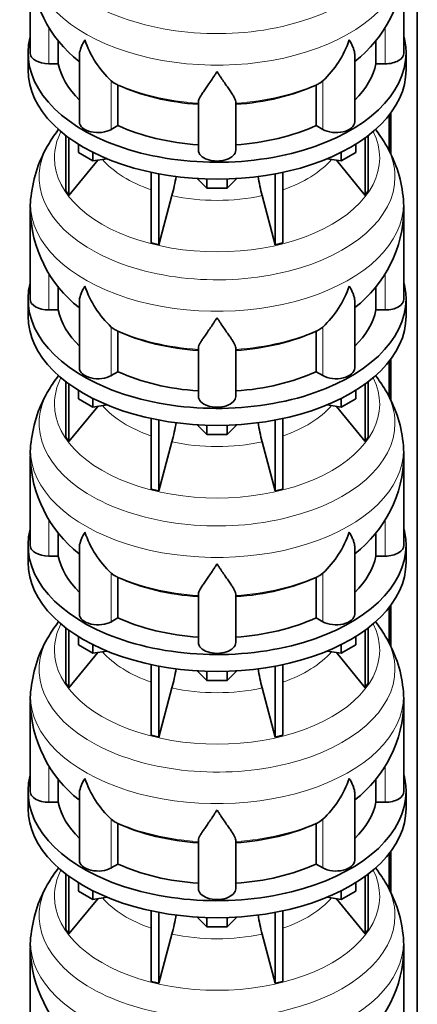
# Model space of a CAD drawing. Header units: millimetres. Extents: x 166 to 762, y -2568 to 1925.
# Tile 7 of 21: x 569 to 761, y -1606 to -1133. Entities that reach past the tile are written whole.
import ezdxf

# ---------------------------------------------------------------- set-up
doc = ezdxf.new("R2010")
doc.units = ezdxf.units.MM
doc.layers.add('LOW_134-12', color=7, linetype='Continuous')
doc.layers.add('VSI134_DIFFUSORE', color=7, linetype='Continuous')

# ---------------------------------------------------------------- blocks, each defined once
blk = doc.blocks.new('SE4')
at = {"layer": 'LOW_134-12', "color": 7, "linetype": 'Continuous', "lineweight": 35}
for p, q in [((760.76, -2300.47), (760.76, -867.18)), ((747.26, -1178.47), (747.26, -1195.68)), ((748.01, -1177.48), (748.01, -1197.33)), ((747.26, -1296.86), (747.26, -1314.08)), ((748.01, -1295.87), (748.01, -1315.72)), ((747.26, -1415.25), (747.26, -1432.47)), ((748.01, -1414.26), (748.01, -1434.11)), ((747.26, -1533.65), (747.26, -1550.86)), ((748.01, -1532.66), (748.01, -1552.51))]:
    blk.add_line(p, q, dxfattribs=at)
at = {"layer": 'VSI134_DIFFUSORE', "color": 7, "linetype": 'Continuous', "lineweight": 35}
for p, q in [((574.33, -1105.61), (574.33, -1148.67)), ((754.33, -1148.67), (754.33, -1105.61)), ((587.86, -1153.86), (587.86, -1142.43)), ((740.8, -1142.56), (740.8, -1153.86)), ((573.33, -1148.67), (573.33, -1156.83)), ((598.06, -1149.57), (598.06, -1181.74)), ((730.61, -1181.74), (730.61, -1149.6)), ((755.33, -1156.83), (755.33, -1148.67)), ((583.33, -1153.86), (587.86, -1153.86)), ((740.8, -1153.86), (745.33, -1153.86)), ((614.84, -1163.11), (613.42, -1162.06)), ((616.62, -1183.56), (616.62, -1164.08)), ((712.04, -1164.08), (712.04, -1183.56)), ((715.24, -1162.06), (713.82, -1163.11)), ((655.33, -1195.43), (655.33, -1172.09)), ((673.33, -1195.43), (673.33, -1172.09)), ((613.42, -1185.41), (616.62, -1183.56)), ((712.04, -1183.56), (715.24, -1185.41)), ((591.5, -1188.33), (591.5, -1215.01)), ((737.16, -1188.33), (737.16, -1215.01)), ((593.03, -1189.48), (593.03, -1217.15)), ((597.58, -1196.59), (597.58, -1192.54)), ((731.09, -1196.59), (731.09, -1192.54)), ((735.63, -1189.48), (735.63, -1217.15)), ((604.52, -1200.6), (597.58, -1196.59)), ((604.52, -1200.6), (604.52, -1196.43)), ((724.15, -1200.6), (724.15, -1196.43)), ((731.09, -1196.59), (724.15, -1200.6)), ((593.03, -1217.15), (606.9, -1200.23)), ((611.34, -1199.54), (604.52, -1200.6)), ((724.15, -1200.6), (717.32, -1199.54)), ((721.77, -1200.23), (735.63, -1217.15)), ((632.64, -1206.08), (632.64, -1240.01)), ((636.33, -1206.82), (636.33, -1240.89)), ((692.33, -1206.82), (692.33, -1240.89)), ((696.03, -1206.08), (696.03, -1240.01)), ((659.42, -1213.73), (654.77, -1209.08)), ((659.42, -1213.73), (659.42, -1209.3)), ((673.89, -1209.08), (669.24, -1213.73)), ((669.24, -1213.73), (669.24, -1209.3)), ((591.5, -1215.01), (593.03, -1217.15)), ((669.24, -1213.73), (659.42, -1213.73)), ((735.63, -1217.15), (737.16, -1215.01)), ((636.33, -1240.89), (642.61, -1217.27)), ((686.06, -1217.27), (692.33, -1240.89)), ((574.33, -1224), (574.33, -1267.06)), ((754.33, -1267.06), (754.33, -1224)), ((632.64, -1240.01), (636.33, -1240.89)), ((692.33, -1240.89), (696.03, -1240.01)), ((587.86, -1272.26), (587.86, -1260.82)), ((740.8, -1260.96), (740.8, -1272.26)), ((573.33, -1267.06), (573.33, -1275.22)), ((598.06, -1267.96), (598.06, -1300.13)), ((730.61, -1300.13), (730.61, -1267.99)), ((755.33, -1275.22), (755.33, -1267.06)), ((583.33, -1272.26), (587.86, -1272.26)), ((740.8, -1272.26), (745.33, -1272.26)), ((614.84, -1281.51), (613.42, -1280.46)), ((616.62, -1301.95), (616.62, -1282.48)), ((712.04, -1282.48), (712.04, -1301.95)), ((715.24, -1280.46), (713.82, -1281.51)), ((655.33, -1313.83), (655.33, -1290.48)), ((673.33, -1313.83), (673.33, -1290.48)), ((613.42, -1303.8), (616.62, -1301.95)), ((712.04, -1301.95), (715.24, -1303.8)), ((591.5, -1306.73), (591.5, -1333.4)), ((737.16, -1306.73), (737.16, -1333.4)), ((593.03, -1307.87), (593.03, -1335.54)), ((597.58, -1314.99), (597.58, -1310.93)), ((731.09, -1314.99), (731.09, -1310.93)), ((735.63, -1307.87), (735.63, -1335.54)), ((604.52, -1318.99), (597.58, -1314.99)), ((604.52, -1318.99), (604.52, -1314.82)), ((724.15, -1318.99), (724.15, -1314.82)), ((731.09, -1314.99), (724.15, -1318.99)), ((593.03, -1335.54), (606.9, -1318.62)), ((611.34, -1317.94), (604.52, -1318.99)), ((724.15, -1318.99), (717.32, -1317.94)), ((721.77, -1318.62), (735.63, -1335.54)), ((632.64, -1324.47), (632.64, -1358.4)), ((636.33, -1325.21), (636.33, -1359.29)), ((692.33, -1325.21), (692.33, -1359.29)), ((696.03, -1324.47), (696.03, -1358.4)), ((659.42, -1332.12), (654.77, -1327.47)), ((659.42, -1332.12), (659.42, -1327.69)), ((673.89, -1327.47), (669.24, -1332.12)), ((669.24, -1332.12), (669.24, -1327.69)), ((591.5, -1333.4), (593.03, -1335.54)), ((669.24, -1332.12), (659.42, -1332.12)), ((735.63, -1335.54), (737.16, -1333.4)), ((636.33, -1359.29), (642.61, -1335.67)), ((686.06, -1335.67), (692.33, -1359.29)), ((574.33, -1342.4), (574.33, -1385.45)), ((754.33, -1385.45), (754.33, -1342.4)), ((632.64, -1358.4), (636.33, -1359.29)), ((692.33, -1359.29), (696.03, -1358.4)), ((587.86, -1390.65), (587.86, -1379.21)), ((740.8, -1379.35), (740.8, -1390.65)), ((573.33, -1385.45), (573.33, -1393.62)), ((598.06, -1386.36), (598.06, -1418.52)), ((730.61, -1418.52), (730.61, -1386.38)), ((755.33, -1393.62), (755.33, -1385.45)), ((583.33, -1390.65), (587.86, -1390.65)), ((740.8, -1390.65), (745.33, -1390.65)), ((614.84, -1399.9), (613.42, -1398.85)), ((616.62, -1420.35), (616.62, -1400.87)), ((712.04, -1400.87), (712.04, -1420.35)), ((715.24, -1398.85), (713.82, -1399.9)), ((655.33, -1432.22), (655.33, -1408.87)), ((673.33, -1432.22), (673.33, -1408.87)), ((613.42, -1422.19), (616.62, -1420.35)), ((712.04, -1420.35), (715.24, -1422.19)), ((591.5, -1425.12), (591.5, -1451.8)), ((737.16, -1425.12), (737.16, -1451.8)), ((593.03, -1426.27), (593.03, -1453.93)), ((597.58, -1433.38), (597.58, -1429.32)), ((731.09, -1433.38), (731.09, -1429.32)), ((735.63, -1426.27), (735.63, -1453.93)), ((604.52, -1437.38), (597.58, -1433.38)), ((604.52, -1437.38), (604.52, -1433.21)), ((724.15, -1437.38), (724.15, -1433.21)), ((731.09, -1433.38), (724.15, -1437.38)), ((593.03, -1453.93), (606.9, -1437.02)), ((611.34, -1436.33), (604.52, -1437.38)), ((724.15, -1437.38), (717.32, -1436.33)), ((721.77, -1437.02), (735.63, -1453.93)), ((632.64, -1442.87), (632.64, -1476.79)), ((636.33, -1443.61), (636.33, -1477.68)), ((692.33, -1443.61), (692.33, -1477.68)), ((696.03, -1442.87), (696.03, -1476.79)), ((659.42, -1450.52), (654.77, -1445.87)), ((659.42, -1450.52), (659.42, -1446.08)), ((673.89, -1445.87), (669.24, -1450.52)), ((669.24, -1450.52), (669.24, -1446.08)), ((591.5, -1451.8), (593.03, -1453.93)), ((669.24, -1450.52), (659.42, -1450.52)), ((735.63, -1453.93), (737.16, -1451.8)), ((636.33, -1477.68), (642.61, -1454.06)), ((686.06, -1454.06), (692.33, -1477.68)), ((574.33, -1460.79), (574.33, -1503.84)), ((754.33, -1503.84), (754.33, -1460.79)), ((632.64, -1476.79), (636.33, -1477.68)), ((692.33, -1477.68), (696.03, -1476.79)), ((587.86, -1509.04), (587.86, -1497.6)), ((740.8, -1497.74), (740.8, -1509.04)), ((573.33, -1503.84), (573.33, -1512.01)), ((598.06, -1504.75), (598.06, -1536.91)), ((730.61, -1536.91), (730.61, -1504.77)), ((755.33, -1512.01), (755.33, -1503.84)), ((583.33, -1509.04), (587.86, -1509.04)), ((740.8, -1509.04), (745.33, -1509.04)), ((614.84, -1518.29), (613.42, -1517.24)), ((616.62, -1538.74), (616.62, -1519.26)), ((712.04, -1519.26), (712.04, -1538.74)), ((715.24, -1517.24), (713.82, -1518.29)), ((655.33, -1550.61), (655.33, -1527.26)), ((673.33, -1550.61), (673.33, -1527.26)), ((613.42, -1540.59), (616.62, -1538.74)), ((712.04, -1538.74), (715.24, -1540.59)), ((591.5, -1543.51), (591.5, -1570.19)), ((737.16, -1543.51), (737.16, -1570.19)), ((593.03, -1544.66), (593.03, -1572.32)), ((597.58, -1551.77), (597.58, -1547.71)), ((731.09, -1551.77), (731.09, -1547.71)), ((735.63, -1544.66), (735.63, -1572.32)), ((604.52, -1555.78), (597.58, -1551.77)), ((604.52, -1555.78), (604.52, -1551.6)), ((724.15, -1555.78), (724.15, -1551.6)), ((731.09, -1551.77), (724.15, -1555.78)), ((593.03, -1572.32), (606.9, -1555.41)), ((611.34, -1554.72), (604.52, -1555.78)), ((724.15, -1555.78), (717.32, -1554.72)), ((721.77, -1555.41), (735.63, -1572.32)), ((632.64, -1561.26), (632.64, -1595.19)), ((636.33, -1562), (636.33, -1596.07)), ((692.33, -1562), (692.33, -1596.07)), ((696.03, -1561.26), (696.03, -1595.19)), ((659.42, -1568.91), (654.77, -1564.26)), ((659.42, -1568.91), (659.42, -1564.47)), ((673.89, -1564.26), (669.24, -1568.91)), ((669.24, -1568.91), (669.24, -1564.47)), ((591.5, -1570.19), (593.03, -1572.32)), ((669.24, -1568.91), (659.42, -1568.91)), ((735.63, -1572.32), (737.16, -1570.19)), ((636.33, -1596.07), (642.61, -1572.45)), ((686.06, -1572.45), (692.33, -1596.07)), ((574.33, -1579.18), (574.33, -1622.24)), ((754.33, -1622.24), (754.33, -1579.18)), ((632.64, -1595.19), (636.33, -1596.07)), ((692.33, -1596.07), (696.03, -1595.19))]:
    blk.add_line(p, q, dxfattribs=at)
at = {"layer": 'VSI134_DIFFUSORE', "color": 4, "linetype": 'Continuous', "lineweight": 9}
for p, q in [((583.33, -1153.86), (583.33, -1136.12)), ((745.33, -1153.86), (745.33, -1136.16)), ((613.42, -1185.41), (613.42, -1162.06)), ((715.24, -1185.41), (715.24, -1162.06)), ((583.33, -1272.26), (583.33, -1254.52)), ((745.33, -1272.26), (745.33, -1254.56)), ((613.42, -1303.8), (613.42, -1280.46)), ((715.24, -1303.8), (715.24, -1280.46)), ((583.33, -1390.65), (583.33, -1372.91)), ((745.33, -1390.65), (745.33, -1372.95)), ((613.42, -1422.19), (613.42, -1398.85)), ((715.24, -1422.19), (715.24, -1398.85)), ((583.33, -1509.04), (583.33, -1491.3)), ((745.33, -1509.04), (745.33, -1491.34)), ((613.42, -1540.59), (613.42, -1517.24)), ((715.24, -1540.59), (715.24, -1517.24))]:
    blk.add_line(p, q, dxfattribs=at)
at = {"layer": 'VSI134_DIFFUSORE', "color": 7, "linetype": 'Continuous', "lineweight": 35}
for centre, radius, start, end in [((635.49, -1104.56), 61.08, 181.0128, 232.0579), ((693.15, -1104.39), 61.19, 307.8022, 358.8576), ((645.92, -1127.11), 47.73, 198.6373, 227.0857), ((682.74, -1127.11), 47.73, 312.9143, 341.3628), ((622.75, -1150.72), 14.7, 237.4509, 245.3566), ((705.91, -1150.72), 14.7, 294.6434, 302.5491), ((642.29, -1226.96), 68.36, 142.5105, 149.3987), ((685.92, -1227.3), 68.92, 30.5377, 37.4868), ((634.99, -1223.88), 60.52, 148.4007, 173.9702), ((693.53, -1223.96), 60.69, 6.0481, 31.4486), ((552.76, -1192.96), 93.08, 344.857, 350.6962), ((774.59, -1193.17), 91.75, 189.3043, 195.2315), ((602.21, -1222.4), 27.83, 169.8661, 183.3546), ((625.2, -1228.5), 129.21, 1.994, 4.8355), ((635.49, -1222.95), 61.08, 181.0128, 232.0579), ((693.15, -1222.78), 61.19, 307.8022, 358.8576), ((645.92, -1245.5), 47.73, 198.6373, 227.0857), ((682.74, -1245.5), 47.73, 312.9143, 341.3628), ((622.75, -1269.11), 14.7, 237.4509, 245.3566), ((705.91, -1269.11), 14.7, 294.6434, 302.5491), ((642.29, -1345.35), 68.36, 142.5105, 149.3987), ((685.92, -1345.69), 68.92, 30.5377, 37.4868), ((634.99, -1342.27), 60.52, 148.4007, 173.9702), ((693.53, -1342.35), 60.69, 6.0481, 31.4486), ((552.76, -1311.35), 93.08, 344.857, 350.6962), ((774.59, -1311.56), 91.75, 189.3043, 195.2315), ((602.21, -1340.8), 27.83, 169.8661, 183.3546), ((625.2, -1346.89), 129.21, 1.994, 4.8355), ((635.49, -1341.34), 61.08, 181.0128, 232.0579), ((693.15, -1341.18), 61.19, 307.8022, 358.8576), ((645.92, -1363.89), 47.73, 198.6373, 227.0857), ((682.74, -1363.89), 47.73, 312.9143, 341.3628), ((622.75, -1387.51), 14.7, 237.4509, 245.3566), ((705.91, -1387.51), 14.7, 294.6434, 302.5491), ((642.29, -1463.75), 68.36, 142.5105, 149.3987), ((685.92, -1464.09), 68.92, 30.5377, 37.4868), ((634.99, -1460.66), 60.52, 148.4007, 173.9702), ((693.53, -1460.74), 60.69, 6.0481, 31.4486), ((552.76, -1429.74), 93.08, 344.857, 350.6962), ((774.59, -1429.95), 91.75, 189.3043, 195.2315), ((602.21, -1459.19), 27.83, 169.8661, 183.3546), ((625.2, -1465.28), 129.21, 1.994, 4.8355), ((635.49, -1459.74), 61.08, 181.0128, 232.0579), ((693.15, -1459.57), 61.19, 307.8022, 358.8576), ((645.92, -1482.28), 47.73, 198.6373, 227.0857), ((682.74, -1482.28), 47.73, 312.9143, 341.3628), ((622.75, -1505.9), 14.7, 237.4509, 245.3566), ((705.91, -1505.9), 14.7, 294.6434, 302.5491), ((642.29, -1582.14), 68.36, 142.5105, 149.3987), ((685.92, -1582.48), 68.92, 30.5377, 37.4868), ((634.99, -1579.06), 60.52, 148.4007, 173.9702), ((693.53, -1579.13), 60.69, 6.0481, 31.4486), ((552.76, -1548.14), 93.08, 344.857, 350.6962), ((774.59, -1548.34), 91.75, 189.3043, 195.2315), ((602.21, -1577.58), 27.83, 169.8661, 183.3546), ((625.2, -1583.68), 129.21, 1.994, 4.8355), ((635.49, -1578.13), 61.08, 181.0128, 232.0579), ((693.15, -1577.96), 61.19, 307.8022, 358.8576)]:
    blk.add_arc(centre, radius, start, end, dxfattribs=at)
at = {"layer": 'VSI134_DIFFUSORE', "color": 4, "linetype": 'Continuous', "lineweight": 9}
for centre, major_axis, start_param, end_param in [((664.33, -1089.89), (85.67, 0), 2.811106, 6.283185), ((664.33, -1102.65), (-89.83, 0), 0, 3.208808), ((664.33, -1127.19), (-79.5, 0), 0.898849, 1.457346), ((664.33, -1127.19), (79.5, 0), 4.82584, 5.384336), ((664.33, -1199.09), (-78.3, 0), 0, 3.425204), ((664.33, -1199.09), (-78.3, 0), 5.999574, 6.283185), ((664.33, -1208.29), (85.67, 0), 2.811106, 6.283185), ((664.33, -1208.29), (85.67, 0), 0, 0.328988), ((664.33, -1183.98), (-61.63, 0), 0.463231, 1.030574), ((664.33, -1183.98), (61.63, 0), 5.252612, 5.819954), ((664.33, -1221.04), (-89.83, 0), 6.215571, 6.283185), ((664.33, -1221.04), (-89.83, 0), 0, 3.208808), ((664.33, -1183.98), (-61.63, 0), 1.210556, 1.931037), ((664.33, -1245.59), (-79.5, 0), 0.898849, 1.457346), ((664.33, -1245.59), (79.5, 0), 4.82584, 5.384336), ((664.33, -1317.49), (-78.3, 0), 0, 3.425204), ((664.33, -1317.49), (-78.3, 0), 5.999574, 6.283185), ((664.33, -1326.68), (85.67, 0), 2.811106, 6.283185), ((664.33, -1326.68), (85.67, 0), 0, 0.328988), ((664.33, -1302.37), (-61.63, 0), 0.463231, 1.030574), ((664.33, -1302.37), (61.63, 0), 5.252612, 5.819954), ((664.33, -1339.43), (-89.83, 0), 6.215571, 6.283185), ((664.33, -1339.43), (-89.83, 0), 0, 3.208808), ((664.33, -1302.37), (-61.63, 0), 1.210556, 1.931037), ((664.33, -1363.98), (-79.5, 0), 0.898849, 1.457346), ((664.33, -1363.98), (79.5, 0), 4.82584, 5.384336), ((664.33, -1435.88), (-78.3, 0), 0, 3.425204), ((664.33, -1435.88), (-78.3, 0), 5.999574, 6.283185), ((664.33, -1445.07), (85.67, 0), 2.811106, 6.283185), ((664.33, -1445.07), (85.67, 0), 0, 0.328988), ((664.33, -1420.76), (-61.63, 0), 0.463231, 1.030574), ((664.33, -1420.76), (61.63, 0), 5.252612, 5.819954), ((664.33, -1457.83), (-89.83, 0), 6.215571, 6.283185), ((664.33, -1457.83), (-89.83, 0), 0, 3.208808), ((664.33, -1420.76), (-61.63, 0), 1.210556, 1.931037), ((664.33, -1482.37), (-79.5, 0), 0.898849, 1.457346), ((664.33, -1482.37), (79.5, 0), 4.82584, 5.384336), ((664.33, -1554.27), (-78.3, 0), 0, 3.425204), ((664.33, -1554.27), (-78.3, 0), 5.999574, 6.283185), ((664.33, -1563.46), (85.67, 0), 2.811106, 6.283185), ((664.33, -1563.46), (85.67, 0), 0, 0.328988), ((664.33, -1539.15), (-61.63, 0), 0.463231, 1.030574), ((664.33, -1539.15), (61.63, 0), 5.252612, 5.819954), ((664.33, -1576.22), (-89.83, 0), 6.215571, 6.283185), ((664.33, -1576.22), (-89.83, 0), 0, 3.208808), ((664.33, -1539.15), (-61.63, 0), 1.210556, 1.931037)]:
    blk.add_ellipse(centre, major_axis=major_axis, ratio=0.57735, start_param=start_param, end_param=end_param, dxfattribs=at)
at = {"layer": 'VSI134_DIFFUSORE', "color": 7, "linetype": 'Continuous', "lineweight": 35}
for centre, major_axis, start_param, end_param in [((664.33, -1148.67), (91, 0), 2.993207, 6.283185), ((664.33, -1148.67), (91, 0), 0, 0.148386), ((583.33, -1148.67), (9, 0), 3.141593, 4.712389), ((745.33, -1148.67), (-9, 0), 1.570796, 3.141593), ((664.33, -1148.67), (-77, 0), 0.117151, 0.534109), ((664.33, -1148.67), (77, 0), 5.749077, 6.166034), ((664.33, -1156.83), (-91, 0), 0, 3.141593), ((664.33, -1129.19), (-77, 0), 0.902549, 1.453645), ((664.33, -1129.19), (77, 0), 4.82954, 5.380636), ((607.06, -1181.74), (9, 0), 3.141593, 5.497787), ((664.33, -1148.67), (-77, 0), 0.902549, 1.453645), ((664.33, -1148.67), (77, 0), 4.82954, 5.380636), ((721.61, -1181.74), (-9, 0), 0.785398, 3.141593), ((664.33, -1195.43), (-9, 0), 0, 3.141593), ((664.33, -1267.06), (91, 0), 2.993207, 6.283185), ((664.33, -1267.06), (91, 0), 0, 0.148386), ((583.33, -1267.06), (9, 0), 3.141593, 4.712389), ((745.33, -1267.06), (-9, 0), 1.570796, 3.141593), ((664.33, -1267.06), (-77, 0), 0.117151, 0.534109), ((664.33, -1267.06), (77, 0), 5.749077, 6.166034), ((664.33, -1275.22), (-91, 0), 0, 3.141593), ((664.33, -1247.58), (-77, 0), 0.902549, 1.453645), ((664.33, -1247.58), (77, 0), 4.82954, 5.380636), ((607.06, -1300.13), (9, 0), 3.141593, 5.497787), ((664.33, -1267.06), (-77, 0), 0.902549, 1.453645), ((664.33, -1267.06), (77, 0), 4.82954, 5.380636), ((721.61, -1300.13), (-9, 0), 0.785398, 3.141593), ((664.33, -1313.83), (-9, 0), 0, 3.141593), ((664.33, -1385.45), (91, 0), 2.993207, 6.283185), ((664.33, -1385.45), (91, 0), 0, 0.148386), ((583.33, -1385.45), (9, 0), 3.141593, 4.712389), ((745.33, -1385.45), (-9, 0), 1.570796, 3.141593), ((664.33, -1385.45), (-77, 0), 0.117151, 0.534109), ((664.33, -1385.45), (77, 0), 5.749077, 6.166034), ((664.33, -1393.62), (-91, 0), 0, 3.141593), ((664.33, -1365.98), (-77, 0), 0.902549, 1.453645), ((664.33, -1365.98), (77, 0), 4.82954, 5.380636), ((607.06, -1418.52), (9, 0), 3.141593, 5.497787), ((664.33, -1385.45), (-77, 0), 0.902549, 1.453645), ((664.33, -1385.45), (77, 0), 4.82954, 5.380636), ((721.61, -1418.52), (-9, 0), 0.785398, 3.141593), ((664.33, -1432.22), (-9, 0), 0, 3.141593), ((664.33, -1503.84), (91, 0), 2.993207, 6.283185), ((664.33, -1503.84), (91, 0), 0, 0.148386), ((583.33, -1503.84), (9, 0), 3.141593, 4.712389), ((745.33, -1503.84), (-9, 0), 1.570796, 3.141593), ((664.33, -1503.84), (-77, 0), 0.117151, 0.534109), ((664.33, -1503.84), (77, 0), 5.749077, 6.166034), ((664.33, -1512.01), (-91, 0), 0, 3.141593), ((664.33, -1484.37), (-77, 0), 0.902549, 1.453645), ((664.33, -1484.37), (77, 0), 4.82954, 5.380636), ((607.06, -1536.91), (9, 0), 3.141593, 5.497787), ((664.33, -1503.84), (-77, 0), 0.902549, 1.453645), ((664.33, -1503.84), (77, 0), 4.82954, 5.380636), ((721.61, -1536.91), (-9, 0), 0.785398, 3.141593), ((664.33, -1550.61), (-9, 0), 0, 3.141593)]:
    blk.add_ellipse(centre, major_axis=major_axis, ratio=0.57735, start_param=start_param, end_param=end_param, dxfattribs=at)
for points, knots in [([(598.06, -1149.59), (598.06, -1149.44), (598.06, -1149.27), (598.15, -1148.1), (598.43, -1147.05), (599.1, -1145.37), (599.37, -1144.8), (599.82, -1143.91), (599.98, -1143.61), (600.24, -1143.14), (600.37, -1142.91), (600.51, -1142.68), (600.6, -1142.52), (600.65, -1142.44), (600.69, -1142.36)], [0.4600931, 0.4600931, 0.4600931, 0.4600931, 0.5, 0.5, 0.75, 0.75, 0.875, 0.875, 0.9375, 0.9375, 0.96875, 0.984375, 0.984375, 1, 1, 1, 1]), ([(730.61, -1149.61), (730.61, -1149.45), (730.6, -1149.3), (730.56, -1148.64), (730.47, -1148.12), (730.2, -1147.06), (730.02, -1146.51), (729.57, -1145.38), (729.3, -1144.81), (728.84, -1143.91), (728.68, -1143.61), (728.43, -1143.15), (728.34, -1142.99), (728.16, -1142.68), (728.07, -1142.52), (727.97, -1142.36)], [0.4604904, 0.4604904, 0.4604904, 0.4604904, 0.5, 0.5, 0.625, 0.625, 0.75, 0.75, 0.875, 0.875, 0.9375, 0.9375, 0.96875, 0.96875, 1, 1, 1, 1]), ([(664.33, -1157.58), (664.2, -1157.79), (664.07, -1158), (663.8, -1158.42), (663.67, -1158.63), (663.27, -1159.25), (663.01, -1159.65), (662.22, -1160.84), (661.7, -1161.61), (660.69, -1163.09), (660.19, -1163.8), (659.25, -1165.15), (658.8, -1165.8), (657.95, -1167.02), (657.55, -1167.6), (657.01, -1168.42), (656.84, -1168.68), (656.52, -1169.2), (656.37, -1169.45), (655.96, -1170.17), (655.73, -1170.61), (655.42, -1171.41), (655.33, -1171.77), (655.33, -1172.09)], [0, 0, 0, 0, 0.03125, 0.03125, 0.0625, 0.0625, 0.125, 0.125, 0.25, 0.25, 0.375, 0.375, 0.5, 0.5, 0.625, 0.625, 0.6875, 0.6875, 0.75, 0.75, 0.875, 0.875, 1, 1, 1, 1]), ([(673.33, -1172.09), (673.33, -1171.77), (673.24, -1171.41), (672.93, -1170.61), (672.71, -1170.17), (672.3, -1169.45), (672.15, -1169.2), (671.82, -1168.68), (671.65, -1168.42), (671.11, -1167.6), (670.72, -1167.02), (669.87, -1165.8), (669.42, -1165.16), (668.47, -1163.8), (667.98, -1163.09), (666.96, -1161.61), (666.45, -1160.85), (665.66, -1159.66), (665.4, -1159.25), (665, -1158.63), (664.86, -1158.42), (664.6, -1158), (664.46, -1157.79), (664.33, -1157.58)], [0, 0, 0, 0, 0.125, 0.125, 0.25, 0.25, 0.3125, 0.3125, 0.375, 0.375, 0.5, 0.5, 0.625, 0.625, 0.75, 0.75, 0.875, 0.875, 0.9375, 0.9375, 0.96875, 0.96875, 1, 1, 1, 1]), ([(598.06, -1267.99), (598.06, -1267.83), (598.06, -1267.67), (598.15, -1266.49), (598.43, -1265.44), (599.1, -1263.76), (599.37, -1263.19), (599.82, -1262.3), (599.98, -1262), (600.24, -1261.54), (600.37, -1261.3), (600.51, -1261.07), (600.6, -1260.91), (600.65, -1260.83), (600.69, -1260.75)], [0.4600931, 0.4600931, 0.4600931, 0.4600931, 0.5, 0.5, 0.75, 0.75, 0.875, 0.875, 0.9375, 0.9375, 0.96875, 0.984375, 0.984375, 1, 1, 1, 1]), ([(730.61, -1268), (730.61, -1267.84), (730.6, -1267.69), (730.56, -1267.03), (730.47, -1266.51), (730.2, -1265.45), (730.02, -1264.9), (729.57, -1263.78), (729.3, -1263.2), (728.84, -1262.3), (728.68, -1262), (728.43, -1261.54), (728.34, -1261.38), (728.16, -1261.07), (728.07, -1260.91), (727.97, -1260.75)], [0.4604904, 0.4604904, 0.4604904, 0.4604904, 0.5, 0.5, 0.625, 0.625, 0.75, 0.75, 0.875, 0.875, 0.9375, 0.9375, 0.96875, 0.96875, 1, 1, 1, 1]), ([(664.33, -1275.97), (664.2, -1276.18), (664.07, -1276.4), (663.8, -1276.82), (663.67, -1277.02), (663.27, -1277.64), (663.01, -1278.05), (662.22, -1279.24), (661.7, -1280), (660.69, -1281.48), (660.19, -1282.19), (659.25, -1283.54), (658.8, -1284.19), (657.95, -1285.41), (657.55, -1285.99), (657.01, -1286.81), (656.84, -1287.07), (656.52, -1287.59), (656.37, -1287.84), (655.96, -1288.56), (655.73, -1289), (655.42, -1289.8), (655.33, -1290.16), (655.33, -1290.48)], [0, 0, 0, 0, 0.03125, 0.03125, 0.0625, 0.0625, 0.125, 0.125, 0.25, 0.25, 0.375, 0.375, 0.5, 0.5, 0.625, 0.625, 0.6875, 0.6875, 0.75, 0.75, 0.875, 0.875, 1, 1, 1, 1]), ([(673.33, -1290.48), (673.33, -1290.16), (673.24, -1289.8), (672.93, -1289), (672.71, -1288.56), (672.3, -1287.84), (672.15, -1287.59), (671.82, -1287.08), (671.65, -1286.81), (671.11, -1285.99), (670.72, -1285.41), (669.87, -1284.19), (669.42, -1283.55), (668.47, -1282.2), (667.98, -1281.48), (666.96, -1280.01), (666.45, -1279.24), (665.66, -1278.05), (665.4, -1277.64), (665, -1277.02), (664.86, -1276.82), (664.6, -1276.4), (664.46, -1276.18), (664.33, -1275.97)], [0, 0, 0, 0, 0.125, 0.125, 0.25, 0.25, 0.3125, 0.3125, 0.375, 0.375, 0.5, 0.5, 0.625, 0.625, 0.75, 0.75, 0.875, 0.875, 0.9375, 0.9375, 0.96875, 0.96875, 1, 1, 1, 1]), ([(598.06, -1386.38), (598.06, -1386.22), (598.06, -1386.06), (598.15, -1384.88), (598.43, -1383.83), (599.1, -1382.16), (599.37, -1381.58), (599.82, -1380.69), (599.98, -1380.39), (600.24, -1379.93), (600.37, -1379.7), (600.51, -1379.46), (600.6, -1379.3), (600.65, -1379.22), (600.69, -1379.14)], [0.4600931, 0.4600931, 0.4600931, 0.4600931, 0.5, 0.5, 0.75, 0.75, 0.875, 0.875, 0.9375, 0.9375, 0.96875, 0.984375, 0.984375, 1, 1, 1, 1]), ([(730.61, -1386.39), (730.61, -1386.24), (730.6, -1386.08), (730.56, -1385.42), (730.47, -1384.91), (730.2, -1383.85), (730.02, -1383.3), (729.57, -1382.17), (729.3, -1381.59), (728.84, -1380.69), (728.68, -1380.39), (728.43, -1379.93), (728.34, -1379.77), (728.16, -1379.46), (728.07, -1379.3), (727.97, -1379.14)], [0.4604904, 0.4604904, 0.4604904, 0.4604904, 0.5, 0.5, 0.625, 0.625, 0.75, 0.75, 0.875, 0.875, 0.9375, 0.9375, 0.96875, 0.96875, 1, 1, 1, 1]), ([(664.33, -1394.36), (664.2, -1394.58), (664.07, -1394.79), (663.8, -1395.21), (663.67, -1395.42), (663.27, -1396.03), (663.01, -1396.44), (662.22, -1397.63), (661.7, -1398.39), (660.69, -1399.87), (660.19, -1400.58), (659.25, -1401.94), (658.8, -1402.58), (657.95, -1403.8), (657.55, -1404.38), (657.01, -1405.2), (656.84, -1405.47), (656.52, -1405.98), (656.37, -1406.23), (655.96, -1406.95), (655.73, -1407.39), (655.42, -1408.19), (655.33, -1408.55), (655.33, -1408.87)], [0, 0, 0, 0, 0.03125, 0.03125, 0.0625, 0.0625, 0.125, 0.125, 0.25, 0.25, 0.375, 0.375, 0.5, 0.5, 0.625, 0.625, 0.6875, 0.6875, 0.75, 0.75, 0.875, 0.875, 1, 1, 1, 1]), ([(673.33, -1408.87), (673.33, -1408.55), (673.24, -1408.19), (672.93, -1407.39), (672.71, -1406.95), (672.3, -1406.23), (672.15, -1405.98), (671.82, -1405.47), (671.65, -1405.2), (671.11, -1404.38), (670.72, -1403.8), (669.87, -1402.58), (669.42, -1401.94), (668.47, -1400.59), (667.98, -1399.88), (666.96, -1398.4), (666.45, -1397.63), (665.66, -1396.44), (665.4, -1396.03), (665, -1395.42), (664.86, -1395.21), (664.6, -1394.79), (664.46, -1394.58), (664.33, -1394.36)], [0, 0, 0, 0, 0.125, 0.125, 0.25, 0.25, 0.3125, 0.3125, 0.375, 0.375, 0.5, 0.5, 0.625, 0.625, 0.75, 0.75, 0.875, 0.875, 0.9375, 0.9375, 0.96875, 0.96875, 1, 1, 1, 1]), ([(598.06, -1504.77), (598.06, -1504.61), (598.06, -1504.45), (598.15, -1503.27), (598.43, -1502.22), (599.1, -1500.55), (599.37, -1499.97), (599.82, -1499.08), (599.98, -1498.78), (600.24, -1498.32), (600.37, -1498.09), (600.51, -1497.85), (600.6, -1497.69), (600.65, -1497.61), (600.69, -1497.54)], [0.4600931, 0.4600931, 0.4600931, 0.4600931, 0.5, 0.5, 0.75, 0.75, 0.875, 0.875, 0.9375, 0.9375, 0.96875, 0.984375, 0.984375, 1, 1, 1, 1]), ([(730.61, -1504.78), (730.61, -1504.63), (730.6, -1504.47), (730.56, -1503.81), (730.47, -1503.3), (730.2, -1502.24), (730.02, -1501.69), (729.57, -1500.56), (729.3, -1499.98), (728.84, -1499.09), (728.68, -1498.78), (728.43, -1498.32), (728.34, -1498.17), (728.16, -1497.85), (728.07, -1497.69), (727.97, -1497.54)], [0.4604904, 0.4604904, 0.4604904, 0.4604904, 0.5, 0.5, 0.625, 0.625, 0.75, 0.75, 0.875, 0.875, 0.9375, 0.9375, 0.96875, 0.96875, 1, 1, 1, 1]), ([(664.33, -1512.76), (664.2, -1512.97), (664.07, -1513.18), (663.8, -1513.6), (663.67, -1513.81), (663.27, -1514.42), (663.01, -1514.83), (662.22, -1516.02), (661.7, -1516.79), (660.69, -1518.26), (660.19, -1518.98), (659.25, -1520.33), (658.8, -1520.97), (657.95, -1522.19), (657.55, -1522.77), (657.01, -1523.59), (656.84, -1523.86), (656.52, -1524.37), (656.37, -1524.62), (655.96, -1525.34), (655.73, -1525.78), (655.42, -1526.58), (655.33, -1526.94), (655.33, -1527.26)], [0, 0, 0, 0, 0.03125, 0.03125, 0.0625, 0.0625, 0.125, 0.125, 0.25, 0.25, 0.375, 0.375, 0.5, 0.5, 0.625, 0.625, 0.6875, 0.6875, 0.75, 0.75, 0.875, 0.875, 1, 1, 1, 1]), ([(673.33, -1527.26), (673.33, -1526.94), (673.24, -1526.58), (672.93, -1525.78), (672.71, -1525.34), (672.3, -1524.63), (672.15, -1524.37), (671.82, -1523.86), (671.65, -1523.59), (671.11, -1522.77), (670.72, -1522.2), (669.87, -1520.97), (669.42, -1520.33), (668.47, -1518.98), (667.98, -1518.27), (666.96, -1516.79), (666.45, -1516.02), (665.66, -1514.83), (665.4, -1514.43), (665, -1513.81), (664.86, -1513.6), (664.6, -1513.18), (664.46, -1512.97), (664.33, -1512.76)], [0, 0, 0, 0, 0.125, 0.125, 0.25, 0.25, 0.3125, 0.3125, 0.375, 0.375, 0.5, 0.5, 0.625, 0.625, 0.75, 0.75, 0.875, 0.875, 0.9375, 0.9375, 0.96875, 0.96875, 1, 1, 1, 1])]:
    blk.add_open_spline(points, degree=3, knots=knots, dxfattribs=at)

msp = doc.modelspace()

# ---------------------------------------------------------------- block references
msp.add_blockref('SE4', (0, 0))

doc.saveas('drawing.dxf')
